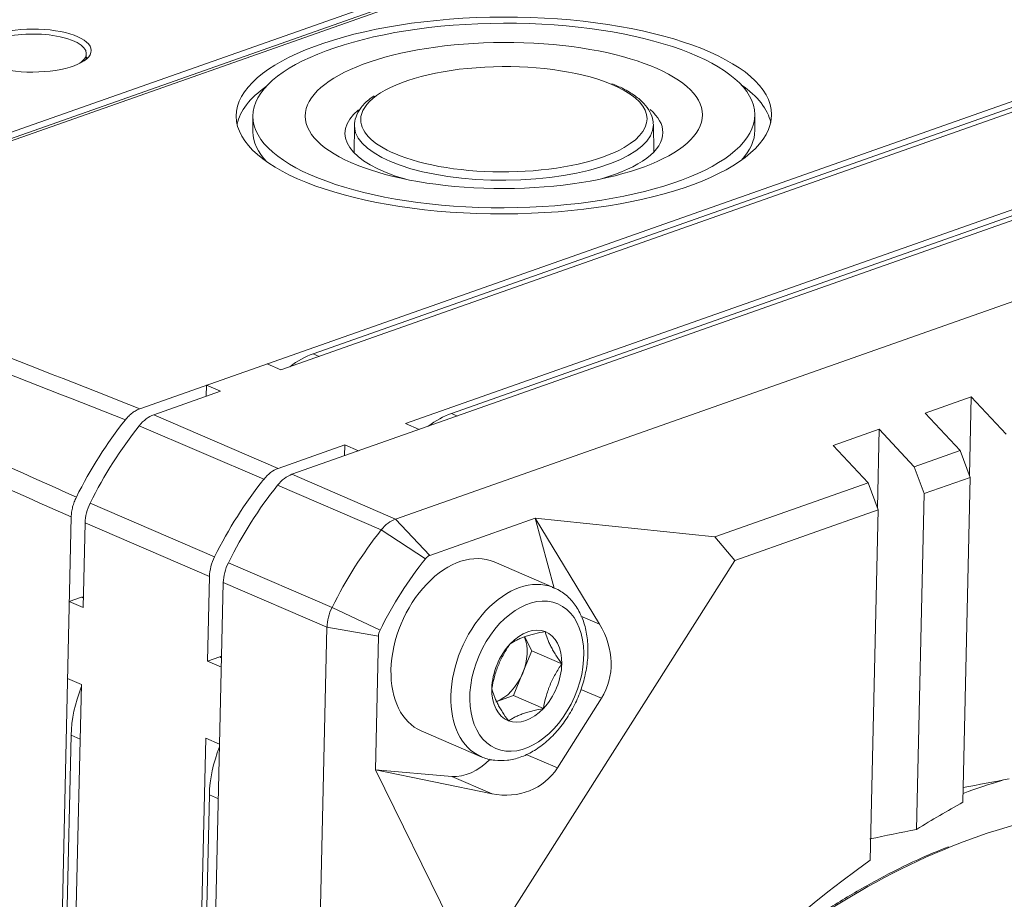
# Model space of a CAD drawing. Header units: millimetres. Extents: x 4 to 836, y 5 to 589.
# Tile 10 of 96: x 196 to 225, y 176 to 202. Entities that reach past the tile are written whole.
import ezdxf

# ---------------------------------------------------------------- set-up
doc = ezdxf.new("R2010")
doc.units = ezdxf.units.MM
doc.layers.add('1', color=7, linetype='Continuous', true_color=0xffffff)
doc.layers.add('2', color=7, linetype='Continuous', true_color=0xffffff)

msp = doc.modelspace()

# ---------------------------------------------------------------- linework, layer by layer
at = {"layer": '1', "color": 252, "linetype": 'Continuous', "lineweight": 18}
for p, q in [((193.587, 197.757), (214.56, 205.149)), ((214.966, 205.038), (193.871, 197.603)), ((234.707, 202.632), (199.556, 190.243)), ((197.505, 187.009), (196.744, 153.647))]:
    msp.add_line(p, q, dxfattribs=at)
at = {"layer": '1', "color": 252, "linetype": 'Continuous', "lineweight": 13}
msp.add_line((193.586, 197.57), (214.563, 204.964), dxfattribs=at)
at = {"layer": '1', "color": 9, "linetype": 'Continuous', "lineweight": 18}
for p, q in [((203.774, 191.406), (231.316, 201.113)), ((239.252, 200.672), (204.102, 188.283)), ((207.201, 186.947), (242.351, 199.336)), ((207.493, 189.802), (235.035, 199.51)), ((203.774, 191.406), (203.361, 191.584)), ((199.97, 190.065), (201.962, 190.767)), ((201.542, 190.619), (201.549, 190.945)), ((201.962, 190.767), (201.549, 190.945)), ((224.407, 190.599), (223.03, 190.113)), ((224.354, 188.255), (224.407, 190.599)), ((224.407, 190.599), (225.452, 189.482)), ((224.075, 188.997), (223.03, 190.113)), ((207.906, 189.624), (207.493, 189.802)), ((220.276, 189.143), (221.653, 189.628)), ((221.6, 187.284), (221.653, 189.628)), ((222.697, 188.511), (221.653, 189.628)), ((203.689, 188.461), (205.681, 189.164)), ((205.673, 188.837), (205.681, 189.164)), ((206.094, 188.985), (205.681, 189.164)), ((220.276, 189.143), (221.32, 188.026)), ((222.697, 188.511), (224.075, 188.997)), ((224.075, 188.997), (224.377, 188.193)), ((223, 187.707), (222.697, 188.511)), ((224.377, 188.193), (223, 187.707)), ((224.156, 178.482), (224.377, 188.193)), ((216.738, 186.411), (221.32, 188.026)), ((221.32, 188.026), (221.623, 187.222)), ((222.771, 177.672), (223, 187.707)), ((221.623, 187.222), (217.335, 185.71)), ((221.623, 187.222), (221.384, 176.747)), ((211.366, 186.968), (208.219, 185.858)), ((211.941, 184.877), (211.366, 186.968)), ((216.738, 186.411), (211.366, 186.968)), ((213.295, 183.804), (211.366, 186.968)), ((197.86, 184.301), (197.918, 186.831)), ((217.335, 185.71), (216.738, 186.411)), ((209.933, 174.042), (217.335, 185.71)), ((201.579, 182.698), (201.637, 185.227)), ((202.05, 185.049), (200.318, 109.143)), ((197.447, 184.48), (197.81, 184.607)), ((197.86, 184.301), (197.447, 184.48)), ((204.544, 157.206), (205.149, 183.713)), ((206.689, 183.446), (206.598, 179.451)), ((201.579, 182.698), (201.941, 182.826)), ((201.992, 182.52), (201.579, 182.698)), ((197.808, 182.001), (197.395, 182.179)), ((197.157, 153.469), (197.808, 182.001)), ((212.035, 179.511), (213.353, 181.589)), ((200.015, 114.151), (201.527, 180.398)), ((201.94, 180.22), (201.527, 180.398)), ((206.598, 179.451), (208.879, 179.255)), ((206.598, 179.451), (209.098, 174.368)), ((206.598, 179.451), (210.081, 178.737))]:
    msp.add_line(p, q, dxfattribs=at)
at = {"layer": '1', "color": 30, "linetype": 'Continuous', "lineweight": 18}
msp.add_line((197.955, 200.692), (197.955, 200.86), dxfattribs=at)
at = {"layer": '1', "color": 251, "linetype": 'Continuous', "lineweight": 18}
for p, q in [((229.522, 200.622), (204.735, 191.885)), ((233.654, 198.841), (208.867, 190.104)), ((197.501, 180.483), (196.887, 153.593)), ((201.633, 178.701), (200.2, 115.95))]:
    msp.add_line(p, q, dxfattribs=at)
at = {"layer": '1', "color": 2, "linetype": 'Continuous', "lineweight": 18}
for p, q in [((202.936, 198.985), (202.937, 198.52)), ((217.937, 198.569), (217.935, 199.034)), ((205.969, 198.71), (205.957, 197.894)), ((214.921, 197.923), (214.903, 198.739))]:
    msp.add_line(p, q, dxfattribs=at)
at = {"layer": '1', "color": 251, "linetype": 'Continuous', "lineweight": 13}
for p, q in [((204.915, 191.808), (204.735, 191.885)), ((209.047, 190.026), (208.867, 190.104)), ((197.771, 180.366), (197.501, 180.483)), ((201.902, 178.585), (201.633, 178.701))]:
    msp.add_line(p, q, dxfattribs=at)
at = {"layer": '1', "color": 9, "linetype": 'Continuous', "lineweight": 13}
for p, q in [((199.97, 190.065), (203.689, 188.461)), ((203.257, 188.134), (199.538, 189.737)), ((204.102, 188.283), (207.201, 186.947)), ((206.769, 186.619), (203.67, 187.955)), ((198.07, 187.423), (201.789, 185.819)), ((207.201, 186.947), (208.219, 185.858)), ((201.637, 185.227), (197.918, 186.831)), ((206.769, 186.619), (208.089, 185.76)), ((202.202, 185.641), (205.301, 184.305)), ((205.149, 183.713), (202.05, 185.049)), ((197.81, 184.607), (197.867, 184.583)), ((205.301, 184.305), (206.735, 183.624)), ((212.74, 184.043), (213.295, 183.804)), ((205.149, 183.713), (206.689, 183.446)), ((201.941, 182.826), (201.999, 182.801)), ((213.353, 181.589), (212.737, 181.855)), ((211.105, 179.911), (212.035, 179.511)), ((210.081, 178.737), (208.879, 179.255))]:
    msp.add_line(p, q, dxfattribs=at)
at = {"layer": '1', "color": 252, "linetype": 'Continuous', "lineweight": 18}
for centre, major_axis in [((210.436, 199.009), (-8, -0.026)), ((196.354, 200.948), (-1.75, -0.006))]:
    msp.add_ellipse(centre, major_axis=major_axis, ratio=0.367798, dxfattribs=at)
at = {"layer": '1', "color": 2, "linetype": 'Continuous', "lineweight": 18}
for major_axis in [(7.5, 0.025), (5.937, 0.019)]:
    msp.add_ellipse((210.436, 199.009), major_axis=major_axis, ratio=0.367798, dxfattribs=at)
at = {"layer": '1', "color": 30, "linetype": 'Continuous', "lineweight": 18}
for start_param, end_param in [(0, 2.364567), (5.710265, 6.283185)]:
    msp.add_ellipse((196.355, 200.855), major_axis=(1.6, 0.005), ratio=0.367798, start_param=start_param, end_param=end_param, dxfattribs=at)
at = {"layer": '1', "color": 252, "linetype": 'Continuous', "lineweight": 18}
for centre, major_axis, ratio, start_param, end_param in [((196.356, 200.483), (1.75, 0.006), 0.367798, 0.369601, 0.417117), ((210.437, 198.544), (8, 0.026), 0.367798, 2.661098, 3.062436), ((210.437, 198.544), (8, 0.026), 0.367798, 0.079101, 0.480538), ((202.841, 184.555), (-3.583, -8.31), 0.66151, 4.321197, 4.630095)]:
    msp.add_ellipse(centre, major_axis=major_axis, ratio=ratio, start_param=start_param, end_param=end_param, dxfattribs=at)
at = {"layer": '1', "color": 2, "linetype": 'Continuous', "lineweight": 18}
for centre, major_axis, start_param, end_param in [((210.436, 198.896), (-4.279, -0.014), 3.881214, 5.809563), ((210.437, 198.487), (4.75, 0.016), 2.724868, 4.046006), ((210.437, 198.487), (4.75, 0.016), 0, 0.401464), ((210.437, 198.713), (4.467, 0.015), 3.134693, 3.164735), ((210.437, 198.544), (7.5, 0.025), 3.14162, 3.472076), ((210.437, 198.487), (4.75, 0.016), 5.372936, 6.283185), ((210.437, 198.544), (7.5, 0.025), 5.952756, 6.283114), ((210.436, 198.896), (-4.279, -0.014), 0.758864, 2.565967)]:
    msp.add_ellipse(centre, major_axis=major_axis, ratio=0.367798, start_param=start_param, end_param=end_param, dxfattribs=at)
at = {"layer": '1', "color": 2, "linetype": 'Continuous', "lineweight": 13}
for centre, major_axis, start_param, end_param in [((210.436, 198.896), (-4.279, -0.014), 2.565967, 3.881214), ((210.436, 198.896), (-4.279, -0.014), 5.809563, 6.283185), ((210.437, 198.713), (4.467, 0.015), 3.164735, 6.283185), ((210.436, 198.896), (-4.279, -0.014), 0, 0.758864), ((210.437, 198.713), (4.467, 0.015), 0, 0.013619)]:
    msp.add_ellipse(centre, major_axis=major_axis, ratio=0.367798, start_param=start_param, end_param=end_param, dxfattribs=at)
at = {"layer": '1', "color": 251, "linetype": 'Continuous', "lineweight": 18}
for centre, start_param, end_param in [((204.672, 189.125), 0.548656, 0.871282), ((208.804, 187.344), 0.548656, 0.871282), ((199.675, 181.249), 1.611201, 2.119452), ((203.807, 179.467), 1.611201, 2.119452)]:
    msp.add_ellipse(centre, major_axis=(1.188, 2.755), ratio=0.66151, start_param=start_param, end_param=end_param, dxfattribs=at)
at = {"layer": '1', "color": 9, "linetype": 'Continuous', "lineweight": 18}
for centre, major_axis, ratio, start_param, end_param in [((199.949, 189.145), (-0.396, -0.918), 0.66151, 3.690248, 4.321222), ((203.254, 184.377), (-3.583, -8.31), 0.66151, 4.321222, 4.630071), ((203.668, 187.541), (0.396, 0.918), 0.66151, 0.548656, 1.179629), ((206.973, 182.774), (3.583, 8.31), 0.66151, 1.179629, 1.488478), ((204.081, 187.363), (-0.396, -0.918), 0.66151, 3.690248, 4.321222), ((207.386, 182.596), (3.583, 8.31), 0.66151, 1.179629, 1.488478), ((198.643, 187.086), (-0.396, -0.918), 0.66151, 4.630071, 5.261045), ((207.18, 186.027), (-0.396, -0.918), 0.66151, 3.690248, 4.321222), ((210.485, 181.26), (-3.583, -8.31), 0.66151, 4.321222, 4.630071), ((202.362, 185.483), (0.396, 0.918), 0.66151, 1.488478, 2.119452), ((211.518, 180.814), (3.306, 7.668), 0.66151, 1.179629, 1.488478), ((208.213, 185.582), (0.119, 0.276), 0.66151, 0.548656, 1.179629), ((202.775, 185.305), (-0.396, -0.918), 0.66151, 4.630071, 5.261045), ((197.799, 184.147), (0.198, 0.459), 0.66151, 0.387207, 0.548656), ((205.874, 183.969), (-0.396, -0.918), 0.66151, 4.630071, 5.261045), ((211.563, 182.872), (1.5, -1.631), 0.881949, 0.232156, 1.349355), ((206.907, 183.523), (0.119, 0.276), 0.66151, 1.488478, 2.119452), ((201.931, 182.366), (0.198, 0.459), 0.66151, 0.387207, 0.548656), ((209.391, 181.161), (0.792, 1.837), 0.66151, 3.358448, 4.171786), ((210.244, 180.793), (1.5, -1.631), 0.881949, 5.398143, 6.515342), ((226.951, 151.321), (-12.353, -28.652), 0.66151, 3.843077, 3.905025), ((226.951, 151.321), (-12.353, -28.652), 0.66151, 3.967822, 4.583016)]:
    msp.add_ellipse(centre, major_axis=major_axis, ratio=ratio, start_param=start_param, end_param=end_param, dxfattribs=at)
at = {"layer": '1', "color": 9, "linetype": 'Continuous', "lineweight": 13}
msp.add_ellipse((223.852, 152.657), major_axis=(11.27, 26.14), ratio=0.66151, start_param=0.505752, end_param=0.562604, dxfattribs=at)
at = {"layer": '1', "color": 27, "linetype": 'Continuous', "lineweight": 18}
msp.add_ellipse((223.99, 152.598), major_axis=(10.69, 24.794), ratio=0.66151, start_param=0, end_param=0.587249, dxfattribs=at)
at = {"layer": '1', "color": 27, "linetype": 'Continuous', "lineweight": 13}
msp.add_ellipse((223.99, 152.598), major_axis=(10.69, 24.794), ratio=0.66151, start_param=0.587249, end_param=0.994871, dxfattribs=at)
at = {"layer": '1', "color": 2, "linetype": 'Continuous', "lineweight": 18}
for points, knots in [([(214.891, 198.754), (214.895, 198.789), (214.897, 198.915), (214.808, 199.127), (214.631, 199.373), (214.363, 199.603), (214.038, 199.801), (213.781, 199.913), (213.661, 199.958)], [0, 0, 0, 0, 0.070242, 0.251998, 0.437272, 0.634723, 0.840984, 1, 1, 1, 1]), ([(206.559, 199.593), (206.5, 199.556), (206.333, 199.441), (206.144, 199.233), (206.007, 198.974), (205.957, 198.774), (205.975, 198.668), (205.979, 198.647)], [0, 0, 0, 0, 0.145909, 0.44236, 0.697825, 0.941847, 1, 1, 1, 1])]:
    msp.add_open_spline(points, degree=3, knots=knots, dxfattribs=at)
at = {"layer": '1', "color": 252, "linetype": 'Continuous', "lineweight": 13}
for points in [[(178.632, 198.474), (185.603, 195.729), (192.578, 192.985), (199.556, 190.243)], [(199.125, 189.915), (192.138, 192.647), (185.154, 195.378), (178.172, 198.109)], [(177.283, 196.708), (184.073, 193.676), (190.865, 190.639), (197.657, 187.601)], [(197.505, 187.009), (190.706, 190.035), (183.908, 193.057), (177.109, 196.074)]]:
    msp.add_open_spline(points, degree=3, dxfattribs=at)
at = {"layer": '1', "color": 252, "linetype": 'Continuous', "lineweight": 18}
for points in [[(199.556, 190.243), (199.518, 190.229), (199.442, 190.195), (199.368, 190.146), (199.294, 190.09), (199.223, 190.028), (199.157, 189.955), (199.125, 189.915)], [(197.657, 187.601), (197.633, 187.553), (197.591, 187.457), (197.56, 187.358), (197.534, 187.256), (197.514, 187.156), (197.506, 187.058), (197.505, 187.009)]]:
    msp.add_open_spline(points, degree=3, knots=[0, 0, 0, 0, 0.25, 0.5, 0.5, 0.75, 1, 1, 1, 1], dxfattribs=at)
at = {"layer": '1', "color": 27, "linetype": 'Continuous', "lineweight": 18}
for points, knots in [([(209.739, 179.86), (209.76, 179.847), (209.89, 179.774), (210.164, 179.724), (210.542, 179.721), (210.929, 179.814), (211.312, 179.993), (211.683, 180.256), (212.027, 180.594), (212.331, 180.995), (212.584, 181.444), (212.777, 181.925), (212.904, 182.422), (212.96, 182.919), (212.94, 183.401), (212.842, 183.85), (212.666, 184.25), (212.418, 184.577), (212.149, 184.798), (211.959, 184.878), (211.883, 184.902)], [0, 0, 0, 0, 0.011342, 0.06749, 0.123362, 0.180083, 0.238312, 0.297889, 0.358213, 0.418728, 0.479231, 0.539758, 0.600408, 0.661278, 0.722476, 0.784002, 0.845426, 0.905899, 0.964566, 1, 1, 1, 1]), ([(210.624, 183.215), (210.655, 183.235), (210.687, 183.255), (210.755, 183.294), (210.79, 183.313), (210.864, 183.349), (210.903, 183.367), (210.984, 183.401), (211.026, 183.417), (211.115, 183.449), (211.161, 183.463), (211.233, 183.485), (211.257, 183.492), (211.306, 183.505), (211.331, 183.511), (211.457, 183.542), (211.562, 183.564), (211.67, 183.584)], [0, 0, 0, 0, 0.125, 0.125, 0.25, 0.25, 0.375, 0.375, 0.5, 0.5, 0.625, 0.625, 0.6875, 0.6875, 0.75, 0.75, 1, 1, 1, 1]), ([(211.67, 183.584), (211.687, 183.515), (211.709, 183.444), (211.751, 183.333), (211.766, 183.294), (211.801, 183.216), (211.82, 183.176), (211.852, 183.115), (211.863, 183.094), (211.886, 183.052), (211.898, 183.031), (211.934, 182.968), (211.96, 182.925), (212.043, 182.795), (212.103, 182.707), (212.167, 182.618)], [0, 0, 0, 0, 0.25, 0.25, 0.375, 0.375, 0.5, 0.5, 0.5625, 0.5625, 0.625, 0.625, 0.75, 0.75, 1, 1, 1, 1]), ([(210.075, 181.881), (210.096, 182), (210.122, 182.118), (210.17, 182.293), (210.188, 182.351), (210.227, 182.466), (210.249, 182.523), (210.284, 182.608), (210.296, 182.637), (210.321, 182.693), (210.334, 182.72), (210.374, 182.803), (210.402, 182.856), (210.491, 183.015), (210.556, 183.116), (210.624, 183.215)], [0, 0, 0, 0, 0.25, 0.25, 0.375, 0.375, 0.5, 0.5, 0.5625, 0.5625, 0.625, 0.625, 0.75, 0.75, 1, 1, 1, 1]), ([(212.167, 182.618), (212.099, 182.52), (212.034, 182.418), (211.946, 182.26), (211.918, 182.207), (211.864, 182.098), (211.839, 182.042), (211.804, 181.957), (211.793, 181.929), (211.771, 181.871), (211.761, 181.842), (211.731, 181.755), (211.714, 181.697), (211.665, 181.521), (211.639, 181.403), (211.618, 181.284)], [0, 0, 0, 0, 0.25, 0.25, 0.375, 0.375, 0.5, 0.5, 0.5625, 0.5625, 0.625, 0.625, 0.75, 0.75, 1, 1, 1, 1]), ([(210.572, 180.915), (210.508, 181.004), (210.447, 181.092), (210.365, 181.221), (210.339, 181.263), (210.291, 181.348), (210.268, 181.389), (210.236, 181.451), (210.226, 181.471), (210.207, 181.512), (210.197, 181.531), (210.171, 181.59), (210.156, 181.629), (210.113, 181.741), (210.092, 181.812), (210.075, 181.881)], [0, 0, 0, 0, 0.25, 0.25, 0.375, 0.375, 0.5, 0.5, 0.5625, 0.5625, 0.625, 0.625, 0.75, 0.75, 1, 1, 1, 1]), ([(210.572, 180.915), (210.602, 180.935), (210.635, 180.955), (210.702, 180.994), (210.738, 181.013), (210.812, 181.049), (210.85, 181.067), (210.931, 181.101), (210.974, 181.117), (211.062, 181.148), (211.108, 181.163), (211.18, 181.184), (211.205, 181.191), (211.254, 181.205), (211.279, 181.211), (211.405, 181.242), (211.51, 181.264), (211.618, 181.284)], [0, 0, 0, 0, 0.125, 0.125, 0.25, 0.25, 0.375, 0.375, 0.5, 0.5, 0.625, 0.625, 0.6875, 0.6875, 0.75, 0.75, 1, 1, 1, 1]), ([(223.726, 177.151), (223.42, 177.032), (222.724, 176.739), (221.641, 176.197), (220.483, 175.533), (219.336, 174.785), (218.207, 173.96), (217.408, 173.31), (216.985, 172.945), (216.926, 172.894)], [0, 0, 0, 0, 0.131599, 0.29983, 0.4681, 0.636397, 0.804709, 0.97303, 1, 1, 1, 1])]:
    msp.add_open_spline(points, degree=3, knots=knots, dxfattribs=at)
at = {"layer": '1', "color": 9, "linetype": 'Continuous', "lineweight": 18}
for points in [[(225.538, 179.182), (225.08, 179.094), (224.623, 179.006), (224.166, 178.919)], [(221.374, 177.386), (221.84, 177.482), (222.305, 177.577), (222.771, 177.672)]]:
    msp.add_open_spline(points, degree=3, dxfattribs=at)
at = {"layer": '2', "color": 252, "linetype": 'Continuous', "lineweight": 18}
for p, q in [((211.934, 184.894), (210.144, 185.666)), ((211.06, 183.415), (211.272, 183.004)), ((211.272, 183.004), (210.997, 182.337)), ((212.167, 182.618), (211.272, 183.004)), ((210.997, 182.337), (210.722, 181.67)), ((210.722, 181.67), (210.199, 181.486)), ((211.618, 181.284), (210.722, 181.67)), ((207.966, 180.615), (209.757, 179.843)), ((207.966, 180.615), (207.966, 180.615))]:
    msp.add_line(p, q, dxfattribs=at)
for centre, major_axis, start_param, end_param in [((209.055, 183.14), (-1.089, -2.525), 3.141549, 5.261045), ((210.845, 182.368), (-1.089, -2.525), 3.141549, 3.164817), ((211.121, 182.25), (-0.571, -1.325), 3.166649, 4.213847), ((210.226, 182.636), (0.495, 1.148), 4.737446, 5.702749), ((211.121, 182.25), (-0.571, -1.325), 2.119452, 3.166649), ((211.121, 182.25), (-0.571, -1.325), 4.213847, 5.261045), ((211.121, 182.25), (-0.571, -1.325), 1.072254, 2.119452), ((209.055, 183.14), (-1.089, -2.525), 5.261045, 6.283185), ((210.226, 182.636), (0.495, 1.148), 3.690248, 4.737446), ((211.121, 182.25), (-0.571, -1.325), 5.261045, 6.308242), ((211.121, 182.25), (-0.571, -1.325), 0.025057, 1.072254)]:
    msp.add_ellipse(centre, major_axis=major_axis, ratio=0.66151, start_param=start_param, end_param=end_param, dxfattribs=at)
at = {"layer": '2', "color": 252, "linetype": 'Continuous', "lineweight": 13}
for start_param, end_param in [(3.164817, 5.261045), (5.261045, 6.272637)]:
    msp.add_ellipse((210.845, 182.368), major_axis=(-1.089, -2.525), ratio=0.66151, start_param=start_param, end_param=end_param, dxfattribs=at)
msp.add_ellipse((211.121, 182.25), major_axis=(0.93, 2.158), ratio=0.66151, dxfattribs=at)
at = {"layer": '2', "color": 252, "linetype": 'Continuous', "lineweight": 18}
for points, knots in [([(209.739, 179.86), (209.76, 179.847), (209.89, 179.774), (210.164, 179.724), (210.542, 179.721), (210.929, 179.814), (211.312, 179.993), (211.683, 180.256), (212.027, 180.594), (212.331, 180.995), (212.584, 181.444), (212.777, 181.925), (212.904, 182.422), (212.96, 182.919), (212.94, 183.401), (212.842, 183.85), (212.666, 184.25), (212.418, 184.577), (212.149, 184.798), (211.959, 184.878), (211.883, 184.902)], [0, 0, 0, 0, 0.011342, 0.06749, 0.123362, 0.180083, 0.238312, 0.297889, 0.358213, 0.418728, 0.479231, 0.539758, 0.600408, 0.661278, 0.722476, 0.784002, 0.845426, 0.905899, 0.964566, 1, 1, 1, 1]), ([(210.624, 183.215), (210.655, 183.235), (210.687, 183.255), (210.755, 183.294), (210.79, 183.313), (210.864, 183.349), (210.903, 183.367), (210.984, 183.401), (211.026, 183.417), (211.115, 183.449), (211.161, 183.463), (211.233, 183.485), (211.257, 183.492), (211.306, 183.505), (211.331, 183.511), (211.457, 183.542), (211.562, 183.564), (211.67, 183.584)], [0, 0, 0, 0, 0.125, 0.125, 0.25, 0.25, 0.375, 0.375, 0.5, 0.5, 0.625, 0.625, 0.6875, 0.6875, 0.75, 0.75, 1, 1, 1, 1]), ([(211.67, 183.584), (211.687, 183.515), (211.709, 183.444), (211.751, 183.333), (211.766, 183.294), (211.801, 183.216), (211.82, 183.176), (211.852, 183.115), (211.863, 183.094), (211.886, 183.052), (211.898, 183.031), (211.934, 182.968), (211.96, 182.925), (212.043, 182.795), (212.103, 182.707), (212.167, 182.618)], [0, 0, 0, 0, 0.25, 0.25, 0.375, 0.375, 0.5, 0.5, 0.5625, 0.5625, 0.625, 0.625, 0.75, 0.75, 1, 1, 1, 1]), ([(210.075, 181.881), (210.096, 182), (210.122, 182.118), (210.17, 182.293), (210.188, 182.351), (210.227, 182.466), (210.249, 182.523), (210.284, 182.608), (210.296, 182.637), (210.321, 182.693), (210.334, 182.72), (210.374, 182.803), (210.402, 182.856), (210.491, 183.015), (210.556, 183.116), (210.624, 183.215)], [0, 0, 0, 0, 0.25, 0.25, 0.375, 0.375, 0.5, 0.5, 0.5625, 0.5625, 0.625, 0.625, 0.75, 0.75, 1, 1, 1, 1]), ([(212.167, 182.618), (212.099, 182.52), (212.034, 182.418), (211.946, 182.26), (211.918, 182.207), (211.864, 182.098), (211.839, 182.042), (211.804, 181.957), (211.793, 181.929), (211.771, 181.871), (211.761, 181.842), (211.731, 181.755), (211.714, 181.697), (211.665, 181.521), (211.639, 181.403), (211.618, 181.284)], [0, 0, 0, 0, 0.25, 0.25, 0.375, 0.375, 0.5, 0.5, 0.5625, 0.5625, 0.625, 0.625, 0.75, 0.75, 1, 1, 1, 1]), ([(210.572, 180.915), (210.508, 181.004), (210.447, 181.092), (210.365, 181.221), (210.339, 181.263), (210.291, 181.348), (210.268, 181.389), (210.236, 181.451), (210.226, 181.471), (210.207, 181.512), (210.197, 181.531), (210.171, 181.59), (210.156, 181.629), (210.113, 181.741), (210.092, 181.812), (210.075, 181.881)], [0, 0, 0, 0, 0.25, 0.25, 0.375, 0.375, 0.5, 0.5, 0.5625, 0.5625, 0.625, 0.625, 0.75, 0.75, 1, 1, 1, 1]), ([(210.572, 180.915), (210.602, 180.935), (210.635, 180.955), (210.702, 180.994), (210.738, 181.013), (210.812, 181.049), (210.85, 181.067), (210.931, 181.101), (210.974, 181.117), (211.062, 181.148), (211.108, 181.163), (211.18, 181.184), (211.205, 181.191), (211.254, 181.205), (211.279, 181.211), (211.405, 181.242), (211.51, 181.264), (211.618, 181.284)], [0, 0, 0, 0, 0.125, 0.125, 0.25, 0.25, 0.375, 0.375, 0.5, 0.5, 0.625, 0.625, 0.6875, 0.6875, 0.75, 0.75, 1, 1, 1, 1])]:
    msp.add_open_spline(points, degree=3, knots=knots, dxfattribs=at)

doc.saveas('drawing.dxf')
